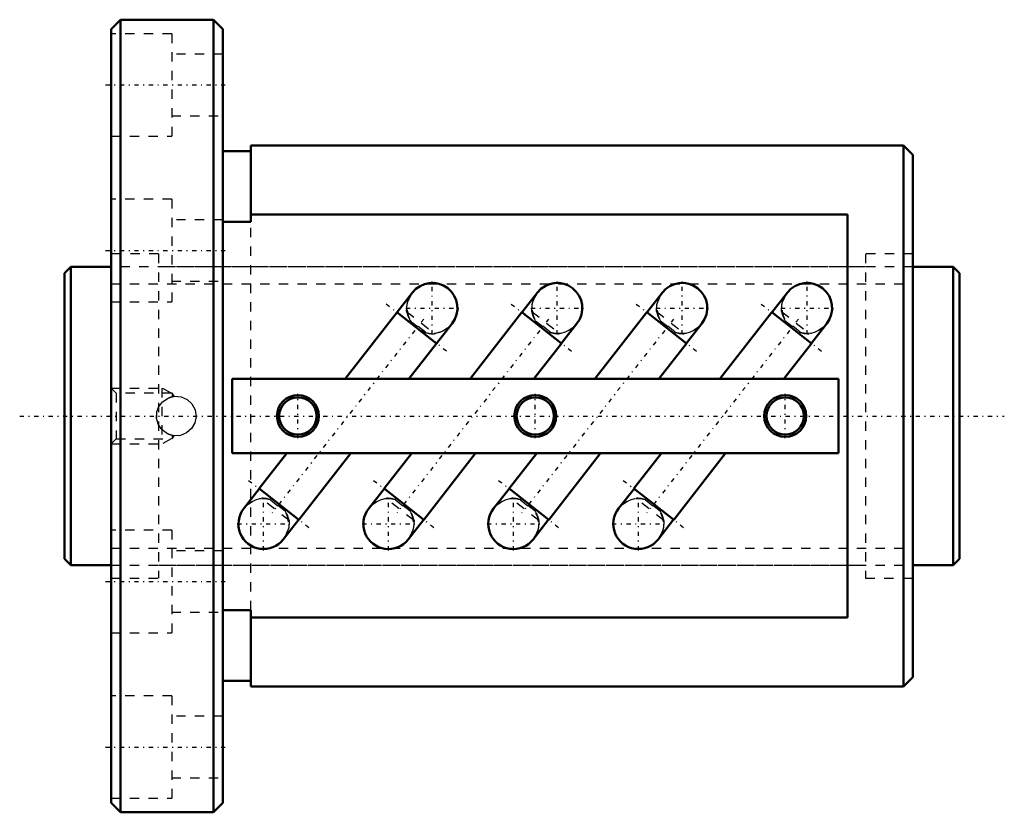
# Model space of a CAD drawing. Header units: millimetres. Extents: x -5 to 101, y -42 to 42.
import ezdxf

# ---------------------------------------------------------------- set-up
doc = ezdxf.new("R2010")
doc.units = ezdxf.units.MM
doc.linetypes.add('Center', pattern=[1.5, 0.45, -0.5, 0.05, -0.5])
doc.linetypes.add('Dashed', pattern=[2, 1, -1])
for name, color, linetype, lineweight in [('2d ConnectionPoints', 7, 'Continuous', 50), ('AM_0', 7, 'Continuous', 50), ('AM_5', 3, 'Continuous', 25), ('AM_7', 7, 'Center', 25), ('AM_9', 6, 'Dashed', 25)]:
    doc.layers.add(name, color=color, linetype=linetype, lineweight=lineweight)

# ---------------------------------------------------------------- blocks, each defined once
blk = doc.blocks.new('1_BIF3205V_10RR_Nut_0_in_BIF3205V_10RRG0_96LC0_000_0')
at = {"layer": 'AM_0'}
for p, q in [((6, 42.5), (5, 41.5)), ((16, 42.5), (6, 42.5)), ((6, 42.5), (6, -42.5)), ((17, 41.5), (16, 42.5)), ((16, 42.5), (16, -42.5)), ((5, 41.5), (5, -41.5)), ((17, 41.5), (17, -41.5)), ((20, 29), (20, 20.81)), ((90, 29), (20, 29)), ((91, 28), (90, 29)), ((90, 29), (90, -29)), ((20, 28.4), (17, 28.4)), ((91, 28), (91, -28)), ((84, 21.62), (20, 21.62)), ((84, -21.62), (84, 21.62)), ((20, 20.81), (17, 20.81)), ((37.32, 13.25), (30.1, 4)), ((50.73, 13.24), (49.07, 11.11)), ((64.13, 13.24), (62.47, 11.11)), ((77.53, 13.24), (75.87, 11.11)), ((39.92, 7.79), (35.66, 11.12)), ((49.06, 11.12), (43.5, 4)), ((49.06, 11.12), (53.32, 7.79)), ((62.46, 11.12), (56.9, 4)), ((62.46, 11.12), (66.72, 7.79)), ((75.86, 11.12), (70.3, 4)), ((75.86, 11.12), (80.12, 7.79)), ((36.95, 4), (41.58, 9.92)), ((53.31, 7.8), (54.97, 9.93)), ((66.71, 7.8), (68.37, 9.93)), ((80.11, 7.8), (81.77, 9.93)), ((50.35, 4), (53.32, 7.79)), ((63.75, 4), (66.72, 7.79)), ((77.15, 4), (80.12, 7.79)), ((83, 4), (18, 4)), ((18, 4), (18, -4)), ((83, -4), (83, 4)), ((18, -4), (83, -4)), ((23.85, -4), (20.88, -7.79)), ((25.14, -11.12), (30.7, -4)), ((37.25, -4), (34.28, -7.79)), ((38.54, -11.12), (44.1, -4)), ((50.65, -4), (47.68, -7.79)), ((51.94, -11.12), (57.5, -4)), ((64.05, -4), (61.08, -7.79)), ((65.34, -11.12), (70.9, -4)), ((20.89, -7.8), (19.23, -9.93)), ((20.88, -7.79), (25.14, -11.12)), ((34.29, -7.8), (32.63, -9.93)), ((34.28, -7.79), (38.54, -11.12)), ((47.69, -7.8), (46.03, -9.93)), ((47.68, -7.79), (51.94, -11.12)), ((61.09, -7.8), (59.43, -9.93)), ((61.08, -7.79), (65.34, -11.12)), ((23.47, -13.24), (25.13, -11.11)), ((36.87, -13.24), (38.53, -11.11)), ((50.27, -13.24), (51.93, -11.11)), ((63.67, -13.24), (65.33, -11.11)), ((17, -20.81), (20, -20.81)), ((20, -20.81), (20, -29)), ((20, -21.62), (84, -21.62)), ((17, -28.4), (20, -28.4)), ((90, -29), (91, -28)), ((20, -29), (90, -29)), ((5, -41.5), (6, -42.5)), ((16, -42.5), (17, -41.5)), ((6, -42.5), (16, -42.5))]:
    blk.add_line(p, q, dxfattribs=at)
for centre, radius in [((25.04, 0), 2.25), ((50.5, 0), 2.25), ((77.3, 0), 2.25), ((25.04, 0), 2), ((50.5, 0), 2), ((77.3, 0), 2)]:
    blk.add_circle(centre, radius, dxfattribs=at)
for centre, radius, start, end in [((39.45, 11.58), 2.7, 322, 142), ((52.85, 11.58), 2.69, 322, 142), ((66.25, 11.58), 2.69, 322, 142), ((79.65, 11.58), 2.69, 322, 142), ((21.35, -11.58), 2.69, 142, 322), ((34.75, -11.58), 2.69, 142, 322), ((48.15, -11.58), 2.69, 142, 322), ((61.55, -11.58), 2.69, 142, 322)]:
    blk.add_arc(centre, radius, start, end, dxfattribs=at)
at = {"layer": 'AM_5', "linetype": 'Dashed'}
for p, q in [((5, 3), (10.44, 3)), ((11.44, 2.46), (10.44, 3)), ((10.44, 3), (10.44, -3)), ((5, -3), (10.44, -3)), ((11.44, -2.46), (10.44, -3))]:
    blk.add_line(p, q, dxfattribs=at)
at = {"layer": 'AM_7'}
for p, q in [((4.4, 35.5), (17.6, 35.5)), ((4.4, 17.75), (17.6, 17.75)), ((39.45, 8.75), (39.45, 14.42)), ((52.85, 8.76), (52.85, 14.41)), ((66.25, 8.76), (66.25, 14.41)), ((79.65, 8.76), (79.65, 14.41)), ((34.5, 12.02), (41.07, 6.89)), ((47.92, 12.01), (54.46, 6.9)), ((61.32, 12.01), (67.86, 6.9)), ((74.72, 12.01), (81.26, 6.9)), ((36.62, 11.58), (42.29, 11.58)), ((50.03, 11.58), (55.67, 11.58)), ((63.43, 11.58), (69.07, 11.58)), ((76.83, 11.58), (82.47, 11.58)), ((38.53, 10.4), (22.27, -10.4)), ((51.93, 10.4), (35.67, -10.4)), ((65.33, 10.4), (49.07, -10.4)), ((78.73, 10.4), (62.47, -10.4)), ((25.04, -2.36), (25.04, 2.36)), ((50.5, -2.36), (50.5, 2.36)), ((77.3, -2.36), (77.3, 2.36)), ((19.74, -6.9), (26.28, -12.01)), ((33.14, -6.9), (39.68, -12.01)), ((46.54, -6.9), (53.08, -12.01)), ((59.94, -6.9), (66.48, -12.01)), ((21.35, -14.41), (21.35, -8.76)), ((34.75, -14.41), (34.75, -8.76)), ((48.15, -14.41), (48.15, -8.76)), ((61.55, -14.41), (61.55, -8.76)), ((18.53, -11.58), (24.17, -11.58)), ((31.93, -11.58), (37.57, -11.58)), ((45.33, -11.58), (50.97, -11.58)), ((58.73, -11.58), (64.37, -11.58)), ((4.4, -17.75), (17.6, -17.75)), ((4.4, -35.5), (17.6, -35.5))]:
    blk.add_line(p, q, dxfattribs=at)
at = {"layer": 'AM_9'}
for p, q in [((11.5, 41), (5, 41)), ((11.5, 41), (11.5, 30)), ((17, 38.8), (11.5, 38.8)), ((11.5, 32.2), (17, 32.2)), ((5, 30), (11.5, 30)), ((11.5, 23.25), (5, 23.25)), ((11.5, 23.25), (11.5, 12.25)), ((17, 21.05), (11.5, 21.05)), ((20, -20.81), (20, 20.81)), ((10.1, 17.4), (5, 17.4)), ((10.1, 17.4), (10.1, -17.4)), ((91, 17.4), (85.9, 17.4)), ((85.9, 17.4), (85.9, -17.4)), ((85.9, 16), (10.1, 16)), ((11.5, 14.45), (17, 14.45)), ((5, 12.25), (11.5, 12.25)), ((36.7, 11.21), (39.75, 8.82)), ((50.11, 11.2), (53.14, 8.83)), ((63.51, 11.2), (66.54, 8.83)), ((76.91, 11.2), (79.94, 8.83)), ((37.11, 10.24), (36.98, 10.08)), ((37.09, 10.22), (38.7, 8.96)), ((38.71, 8.99), (37.11, 10.24)), ((50.53, 10.23), (50.41, 10.07)), ((50.51, 10.2), (52.08, 8.98)), ((52.09, 9), (50.53, 10.23)), ((63.93, 10.23), (63.81, 10.07)), ((63.91, 10.2), (65.48, 8.98)), ((65.49, 9), (63.93, 10.23)), ((77.33, 10.23), (77.21, 10.07)), ((77.31, 10.2), (78.88, 8.98)), ((78.89, 9), (77.33, 10.23)), ((38.71, 8.99), (38.59, 8.83)), ((52.09, 9), (51.97, 8.84)), ((65.49, 9), (65.37, 8.84)), ((78.89, 9), (78.77, 8.84)), ((5.54, 2.46), (5, 3)), ((11.55, 2.46), (5.54, 2.46)), ((5.54, 2.46), (5.54, -2.46)), ((11.75, 2.11), (11.55, 2.46)), ((11.55, 2.46), (11.55, 2.08)), ((11.23, 1.98), (11.55, 2.08)), ((10.08, 0.91), (10.12, 0.99)), ((10.22, -1.17), (10.07, -0.89)), ((11.55, -2.08), (11.55, -2.46)), ((5, -3), (5.54, -2.46)), ((5.54, -2.46), (11.55, -2.46)), ((11.55, -2.46), (11.75, -2.11)), ((24.09, -11.2), (21.06, -8.83)), ((22.11, -9), (22.23, -8.84)), ((22.11, -9), (23.67, -10.23)), ((23.69, -10.2), (22.12, -8.98)), ((37.49, -11.2), (34.46, -8.83)), ((35.51, -9), (35.63, -8.84)), ((35.51, -9), (37.07, -10.23)), ((37.09, -10.2), (35.52, -8.98)), ((50.89, -11.2), (47.86, -8.83)), ((48.91, -9), (49.03, -8.84)), ((48.91, -9), (50.47, -10.23)), ((50.49, -10.2), (48.92, -8.98)), ((64.29, -11.2), (61.26, -8.83)), ((62.31, -9), (62.43, -8.84)), ((62.31, -9), (63.87, -10.23)), ((63.89, -10.2), (62.32, -8.98)), ((23.67, -10.23), (23.79, -10.07)), ((37.07, -10.23), (37.19, -10.07)), ((50.47, -10.23), (50.59, -10.07)), ((63.87, -10.23), (63.99, -10.07)), ((11.5, -12.25), (5, -12.25)), ((11.5, -12.25), (11.5, -23.25)), ((17, -14.45), (11.5, -14.45)), ((10.1, -16), (85.9, -16)), ((5, -17.4), (10.1, -17.4)), ((85.9, -17.4), (91, -17.4)), ((11.5, -21.05), (17, -21.05)), ((5, -23.25), (11.5, -23.25)), ((11.5, -30), (5, -30)), ((11.5, -30), (11.5, -41)), ((17, -32.2), (11.5, -32.2)), ((11.5, -38.8), (17, -38.8)), ((5, -41), (11.5, -41))]:
    blk.add_line(p, q, dxfattribs=at)
for points in [[(36.7, 11.21), (36.75, 11.98), (36.86, 12.4), (37.04, 12.82), (37.28, 13.19)], [(50.11, 11.2), (50.15, 11.94), (50.26, 12.36), (50.43, 12.77), (50.68, 13.18), (50.69, 13.19)], [(63.51, 11.2), (63.55, 11.94), (63.66, 12.36), (63.83, 12.77), (64.08, 13.18), (64.09, 13.19)], [(76.91, 11.2), (76.95, 11.94), (77.06, 12.36), (77.23, 12.77), (77.48, 13.18), (77.49, 13.19)], [(41.54, 9.88), (41.42, 9.73), (41.08, 9.42), (40.69, 9.16), (40.26, 8.97), (39.8, 8.83), (39.75, 8.82)], [(54.93, 9.88), (54.84, 9.77), (54.51, 9.45), (54.12, 9.19), (53.7, 8.99), (53.24, 8.85), (53.14, 8.83)], [(68.33, 9.88), (68.24, 9.77), (67.91, 9.45), (67.52, 9.19), (67.1, 8.99), (66.64, 8.85), (66.54, 8.83)], [(81.73, 9.88), (81.64, 9.77), (81.31, 9.45), (80.92, 9.19), (80.5, 8.99), (80.04, 8.85), (79.94, 8.83)], [(10.1, 0.95), (10.52, 1.53), (11.11, 1.93), (11.8, 2.12), (12.51, 2.06), (13.16, 1.78), (13.68, 1.3), (14.02, 0.67), (14.12, -0.04), (13.99, -0.73), (13.64, -1.35), (13.1, -1.82), (12.44, -2.08), (11.73, -2.11), (11.05, -1.9), (10.48, -1.48), (10.1, -0.95)], [(11.55, 2.08), (11.71, 2.1), (11.75, 2.11)], [(10.1, -0.95), (9.89, -0.27), (9.92, 0.44), (10.1, 0.95)], [(11.55, -2.08), (11.2, -1.97), (11.09, -1.92)], [(19.27, -9.88), (19.36, -9.77), (19.69, -9.45), (20.08, -9.19), (20.5, -8.99), (20.96, -8.85), (21.06, -8.83)], [(32.67, -9.88), (32.76, -9.77), (33.09, -9.45), (33.48, -9.19), (33.9, -8.99), (34.36, -8.85), (34.46, -8.83)], [(46.07, -9.88), (46.16, -9.77), (46.49, -9.45), (46.88, -9.19), (47.3, -8.99), (47.76, -8.85), (47.86, -8.83)], [(59.47, -9.88), (59.56, -9.77), (59.89, -9.45), (60.28, -9.19), (60.7, -8.99), (61.16, -8.85), (61.26, -8.83)], [(24.09, -11.2), (24.05, -11.94), (23.94, -12.36), (23.77, -12.77), (23.52, -13.18), (23.51, -13.19)], [(37.49, -11.2), (37.45, -11.94), (37.34, -12.36), (37.17, -12.77), (36.92, -13.18), (36.91, -13.19)], [(50.89, -11.2), (50.85, -11.94), (50.74, -12.36), (50.57, -12.77), (50.32, -13.18), (50.31, -13.19)], [(64.29, -11.2), (64.25, -11.94), (64.14, -12.36), (63.97, -12.77), (63.72, -13.18), (63.71, -13.19)]]:
    blk.add_lwpolyline(points, dxfattribs=at)
for centre, radius, start, end in [((39.45, 11.58), 2.7, 142, 209.8084), ((52.85, 11.58), 2.69, 142, 210.3365), ((66.25, 11.58), 2.69, 142, 210.3365), ((79.65, 11.58), 2.69, 142, 210.3365), ((39.45, 11.58), 2.7, 232, 322), ((52.85, 11.58), 2.69, 253.6635, 322), ((66.25, 11.58), 2.69, 253.6635, 322), ((79.65, 11.58), 2.69, 253.6635, 322), ((12, 0), 2.12, 177.1565, 184.9809), ((21.35, -11.58), 2.69, 73.6635, 142), ((34.75, -11.58), 2.69, 73.6635, 142), ((48.15, -11.58), 2.69, 73.6635, 142), ((61.55, -11.58), 2.69, 73.6635, 142), ((21.35, -11.58), 2.69, 322, 30.3365), ((34.75, -11.58), 2.69, 322, 30.3365), ((48.15, -11.58), 2.69, 322, 30.3365), ((61.55, -11.58), 2.69, 322, 30.3365)]:
    blk.add_arc(centre, radius, start, end, dxfattribs=at)
for centre, major_axis, start_param, end_param in [((39.23, 11.3), (2.13, -1.66), 3.911817, 4.325072), ((52.63, 11.3), (2.12, -1.66), 3.91543, 4.33429), ((66.03, 11.3), (2.12, -1.66), 3.91543, 4.33429), ((79.43, 11.3), (2.12, -1.66), 3.91543, 4.33429), ((39.23, 11.3), (2.13, -1.66), 5.099706, 5.512961), ((52.63, 11.3), (2.12, -1.66), 5.090488, 5.509348), ((66.03, 11.3), (2.12, -1.66), 5.090488, 5.509348), ((79.43, 11.3), (2.12, -1.66), 5.090488, 5.509348), ((21.57, -11.3), (-2.12, 1.66), 5.090488, 5.509348), ((34.97, -11.3), (-2.12, 1.66), 5.090488, 5.509348), ((48.37, -11.3), (-2.12, 1.66), 5.090488, 5.509348), ((61.77, -11.3), (-2.12, 1.66), 5.090488, 5.509348), ((21.57, -11.3), (-2.12, 1.66), 3.91543, 4.33429), ((34.97, -11.3), (-2.12, 1.66), 3.91543, 4.33429), ((48.37, -11.3), (-2.12, 1.66), 3.91543, 4.33429), ((61.77, -11.3), (-2.12, 1.66), 3.91543, 4.33429)]:
    blk.add_ellipse(centre, major_axis=major_axis, ratio=0.866025, start_param=start_param, end_param=end_param, dxfattribs=at)
blk = doc.blocks.new('2_BIF3205V_10RR000_Shaft_0_in_BIF3205V_10RRG0_96LC0_000_0')
at = {"layer": 'AM_0'}
for p, q in [((0.7, 16), (0, 15.3)), ((5, 16), (0.7, 16)), ((0.7, 16), (0.7, -16)), ((95.3, 16), (91, 16)), ((96, 15.3), (95.3, 16)), ((95.3, 16), (95.3, -16)), ((0, 15.3), (0, -15.3)), ((96, 15.3), (96, -15.3)), ((0, -15.3), (0.7, -16)), ((95.3, -16), (96, -15.3)), ((0.7, -16), (5, -16)), ((91, -16), (95.3, -16))]:
    blk.add_line(p, q, dxfattribs=at)
at = {"layer": 'AM_5', "linetype": 'Dashed'}
for p, q in [((5, 14.1595), (91, 14.1595)), ((5, -14.1595), (91, -14.1595))]:
    blk.add_line(p, q, dxfattribs=at)
at = {"layer": 'AM_7'}
blk.add_line((-4.8, 0), (100.8, 0), dxfattribs=at)
at = {"layer": 'AM_9'}
for p, q in [((91, 16), (5, 16)), ((5, -16), (91, -16))]:
    blk.add_line(p, q, dxfattribs=at)

msp = doc.modelspace()

# ---------------------------------------------------------------- linework, layer by layer
at = {"layer": '2d ConnectionPoints'}
for p in [(0, 0), (5, 0)]:
    msp.add_point(p, dxfattribs=at)

# ---------------------------------------------------------------- block references
for name in ['1_BIF3205V_10RR_Nut_0_in_BIF3205V_10RRG0_96LC0_000_0', '2_BIF3205V_10RR000_Shaft_0_in_BIF3205V_10RRG0_96LC0_000_0']:
    msp.add_blockref(name, (0, 0))

doc.saveas('drawing.dxf')
